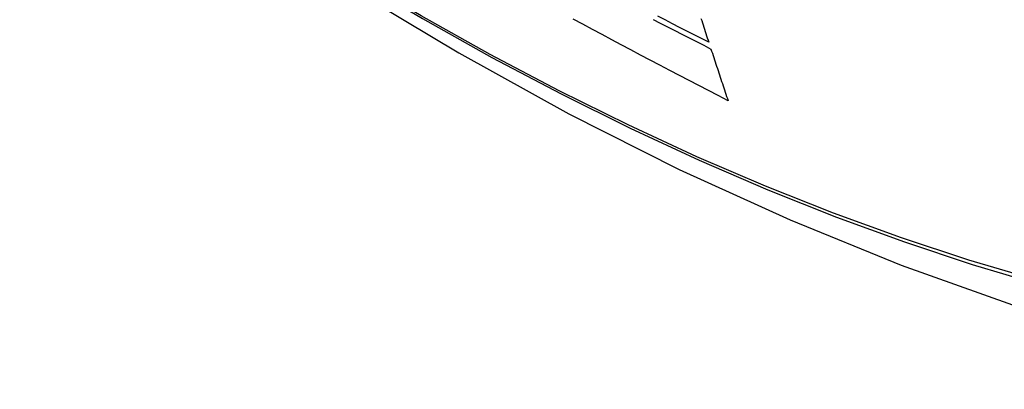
# Model space of a CAD drawing. Header units: inches. Extents: x 28 to 747, y 82 to 346.
# Tile 202 of 246: x 687.899 to 688.248, y 293.04 to 293.171. Entities that reach past the tile are written whole.
import ezdxf

# ---------------------------------------------------------------- set-up
doc = ezdxf.new("R2010")
doc.units = ezdxf.units.IN
doc.header["$MEASUREMENT"] = 0
doc.layers.add('Visible Edges(ANSI)', color=7, linetype='Continuous', lineweight=25)
doc.layers.add('Visible Tangent Edges(ANSI)', color=7, linetype='Continuous', lineweight=25)

msp = doc.modelspace()

# ---------------------------------------------------------------- linework, layer by layer
at = {"layer": 'Visible Edges(ANSI)', "flags": 128}
for points in [[(687.75482, 293.39017), (687.79062, 293.35601), (687.82699, 293.32325), (687.86387, 293.29193), (687.90122, 293.26212), (687.93898, 293.23385), (687.97711, 293.20719), (688.01557, 293.18219), (688.05431, 293.15888), (688.09328, 293.13733), (688.13244, 293.11758), (688.17175, 293.09967), (688.21117, 293.08366), (688.25064, 293.06959), (688.29014, 293.05753), (688.3296, 293.04752), (688.36898, 293.03961)], [(688.14975, 293.14195), (688.14629, 293.14374), (688.14284, 293.14553), (688.13939, 293.14732), (688.13594, 293.14912), (688.13249, 293.15092), (688.12905, 293.15272), (688.12561, 293.15452), (688.12218, 293.15633), (688.11875, 293.15814), (688.11532, 293.15995), (688.1119, 293.16176), (688.10848, 293.16358), (688.10507, 293.16541), (688.10165, 293.16723), (688.09824, 293.16906), (688.09484, 293.17089)], [(688.12318, 293.17079), (688.12573, 293.16947), (688.12829, 293.16815), (688.13085, 293.16684), (688.13341, 293.16552), (688.13598, 293.16421), (688.13854, 293.1629), (688.14111, 293.16159), (688.14368, 293.16028)], [(688.14289, 293.16269), (688.14031, 293.164), (688.13773, 293.16531), (688.13516, 293.16662), (688.13258, 293.16794), (688.13001, 293.16925), (688.12744, 293.17057), (688.12488, 293.17189)], [(688.14015, 293.17111), (688.1404, 293.17034), (688.14065, 293.16957), (688.1409, 293.16881), (688.14115, 293.16804), (688.14139, 293.16727), (688.14164, 293.16651), (688.14189, 293.16574), (688.14214, 293.16498), (688.14239, 293.16421), (688.14264, 293.16345), (688.14289, 293.16269)], [(688.14368, 293.16028), (688.14393, 293.15952), (688.14418, 293.15875), (688.14443, 293.15799), (688.14468, 293.15722), (688.14494, 293.15646), (688.14519, 293.15569), (688.14544, 293.15493), (688.14569, 293.15416), (688.14595, 293.1534), (688.1462, 293.15263), (688.14645, 293.15187), (688.1467, 293.1511), (688.14696, 293.15034), (688.14721, 293.14957), (688.14746, 293.14881), (688.14772, 293.14805), (688.14797, 293.14728), (688.14823, 293.14652), (688.14848, 293.14576), (688.14873, 293.145), (688.14899, 293.14423), (688.14924, 293.14347), (688.1495, 293.14271), (688.14975, 293.14195)]]:
    msp.add_lwpolyline(points, dxfattribs=at)
at = {"layer": 'Visible Tangent Edges(ANSI)', "flags": 128}
for points in [[(687.75143, 293.39515), (687.7747, 293.37275), (687.79824, 293.35094), (687.822, 293.32975), (687.84596, 293.30921), (687.87009, 293.28935), (687.89437, 293.27019), (687.91876, 293.25175), (687.94324, 293.23405), (687.96778, 293.21712), (687.99234, 293.20097), (688.0169, 293.18562), (688.04146, 293.17106), (688.066, 293.15731), (688.09055, 293.14434), (688.11506, 293.13218), (688.13952, 293.12085), (688.1639, 293.11035), (688.18816, 293.10069), (688.2123, 293.09188), (688.23632, 293.08392), (688.26018, 293.07682)], [(688.25892, 293.0784), (688.23516, 293.08542), (688.21123, 293.09331), (688.18718, 293.10205), (688.16301, 293.11163), (688.13871, 293.12208), (688.11433, 293.13335), (688.08989, 293.14546), (688.06541, 293.15838), (688.04092, 293.1721), (688.01643, 293.18662), (687.99193, 293.20194), (687.96742, 293.21807), (687.94294, 293.23498), (687.91851, 293.25266), (687.89417, 293.27109), (687.86995, 293.29024), (687.84588, 293.31009), (687.82198, 293.33061), (687.79828, 293.35178), (687.77482, 293.37357), (687.75161, 293.39595)]]:
    msp.add_lwpolyline(points, dxfattribs=at)

doc.saveas('drawing.dxf')
